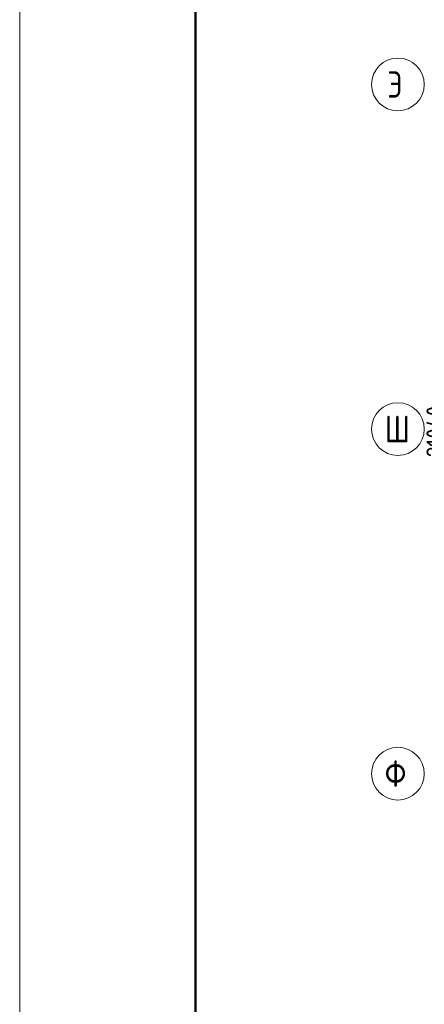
# Model space of a CAD drawing. Header units: millimetres. Extents: x 0 to 31317, y 0 to 42000.
# Tile 3 of 16: x 0 to 4600, y 21007 to 32207. Entities that reach past the tile are written whole.
import ezdxf

# ---------------------------------------------------------------- set-up
doc = ezdxf.new("R2010")
doc.units = ezdxf.units.MM
doc.linetypes.add('______5', pattern=[1100, 800, -100, 100, -100])
doc.layers.add('Standard', color=7, linetype='Continuous', lineweight=25)
doc.layers.add('Оси', color=40, linetype='______5', lineweight=18)
doc.styles.add('GOST 2.304-81', font='txt')
doc.styles.add('ISOCPEUR', font='txt')

msp = doc.modelspace()

# ---------------------------------------------------------------- linework, layer by layer
at = {"layer": 'Standard', "color": 7, "linetype": 'Continuous', "lineweight": 13, "transparency": 33554687}
msp.add_lwpolyline([(0, 0), (29700, 0), (29700, 42000), (0, 42000), (0, 0)], close=True, dxfattribs=at)
at = {"layer": 'Standard', "color": 7, "linetype": 'Continuous', "lineweight": 50, "transparency": 33554687}
msp.add_lwpolyline([(2000, 41500), (29200, 41500), (29200, 500), (2000, 500), (2000, 41500)], close=True, dxfattribs=at)
at = {"layer": 'Оси', "color": 7, "linetype": 'Continuous', "lineweight": 13, "transparency": 33554687}
for centre in [(4300, 31470), (4300, 27550), (4300, 23630)]:
    msp.add_circle(centre, 300, dxfattribs=at)

# ---------------------------------------------------------------- texts
at = {"layer": 'Standard', "color": 7, "linetype": 'Continuous', "lineweight": 25, "transparency": 33554687, "insert": (4844, 27229), "char_height": 220, "width": 766.39, "attachment_point": 7, "rotation": 90, "style": 'GOST 2.304-81'}
msp.add_mtext('21040', dxfattribs=at)
at = {"layer": 'Оси', "color": 7, "linetype": 'Continuous', "lineweight": 25, "transparency": 33554687, "char_height": 300, "attachment_point": 7, "style": 'ISOCPEUR'}
for s, insert, width in [('\\W0.80;Э', (4180, 31320), 359.83), ('\\W0.83;Ш', (4150, 27400), 425), ('\\W0.83;Ф', (4150, 23480), 425)]:
    msp.add_mtext(s, dxfattribs=dict(at, insert=insert, width=width))

doc.saveas('drawing.dxf')
